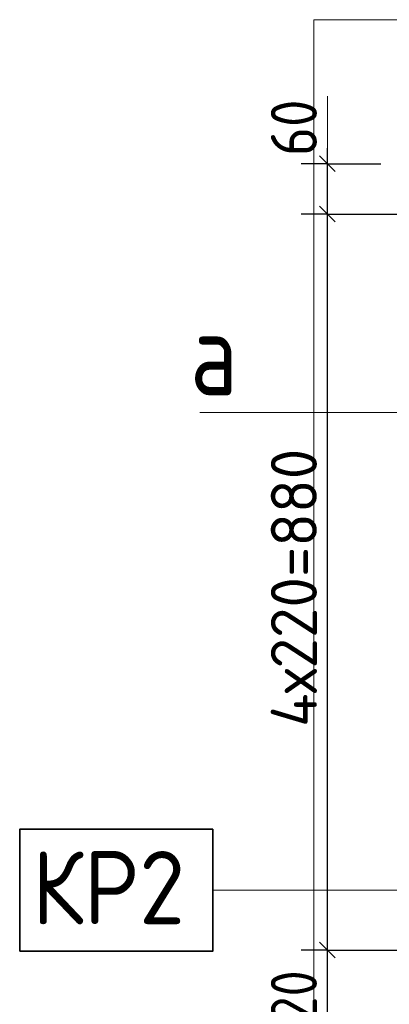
# Model space of a CAD drawing. Header units: millimetres. Extents: x 0 to 50400, y 0 to 35640.
# Tile 20 of 52: x 19609 to 21727, y 3405 to 9056. Entities that reach past the tile are written whole.
import ezdxf

# ---------------------------------------------------------------- set-up
doc = ezdxf.new("R2010")
doc.units = ezdxf.units.MM
for name, color, linetype, lineweight in [('Standard', 7, 'Continuous', 25), ('Общий01', 7, 'Continuous', 13), ('Размерная линия_ общее', 7, 'Continuous', 13), ('Текст_ общее', 7, 'Continuous', 25)]:
    doc.layers.add(name, color=color, linetype=linetype, lineweight=lineweight)
doc.styles.add('ISOCPEUR', font='txt')

msp = doc.modelspace()

# ---------------------------------------------------------------- linework, layer by layer
at = {"layer": 'Standard', "color": 7, "linetype": 'Continuous', "lineweight": -3, "transparency": 33554687}
for p, q in [((21372.1, 8228.5), (21372.1, 8318.5)), ((21372.1, 7940.5), (21372.1, 8228.5)), ((21372.1, 3716.5), (21372.1, 7940.5)), ((21372.1, 3140.5), (21372.1, 3716.5))]:
    msp.add_line(p, q, dxfattribs=at)
at = {"layer": 'Standard', "color": 7, "linetype": 'Continuous', "lineweight": 25, "transparency": 33554687}
for p, q in [((21417.1, 8183.5), (21327.1, 8273.5)), ((21417.1, 7895.5), (21327.1, 7985.5)), ((21417.1, 3671.5), (21327.1, 3761.5))]:
    msp.add_line(p, q, dxfattribs=at)
at = {"layer": 'Standard', "color": 251, "linetype": 'Continuous', "lineweight": -3, "true_color": 0x656565, "transparency": 33554687}
for p, q in [((21372.1, 8228.5), (21222.1, 8228.5)), ((21372.1, 8228.5), (21522.1, 8228.5)), ((21372.1, 8228.5), (21678.7, 8228.5)), ((21372.1, 7940.5), (21222.1, 7940.5)), ((21372.1, 7940.5), (21522.1, 7940.5)), ((21372.1, 7940.5), (22637.5, 7940.5)), ((21372.1, 3716.5), (21222.1, 3716.5)), ((21372.1, 3716.5), (21522.1, 3716.5)), ((21372.1, 3716.5), (22637.5, 3716.5))]:
    msp.add_line(p, q, dxfattribs=at)
at = {"layer": 'Standard', "color": 254, "linetype": 'Continuous', "lineweight": 18, "true_color": 0xc4c4ff, "transparency": 33554687}
msp.add_lwpolyline([(21294.7, 1623.1), (26409, 1623.1), (26409, 9055.5), (21294.7, 9055.5), (21294.7, 1623.1)], dxfattribs=at)
at = {"layer": 'Standard', "color": 7, "linetype": 'Continuous', "lineweight": 13, "transparency": 33554687}
msp.add_lwpolyline([(20641.5, 6800.5), (21246.3, 6800.5), (22105.5, 6800.5)], dxfattribs=at)
at = {"layer": 'Общий01', "color": 7, "linetype": 'Continuous', "lineweight": 13, "transparency": 33554687}
msp.add_lwpolyline([(22709.5, 4772.5), (21996.7, 4059.7), (20714.8, 4059.7)], dxfattribs=at)
at = {"layer": 'Размерная линия_ общее', "color": 7, "linetype": 'Continuous', "lineweight": 13, "transparency": 33554687}
msp.add_line((21372.1, 8228.5), (21372.1, 8617.3), dxfattribs=at)
at = {"layer": 'Текст_ общее', "color": 7, "linetype": 'Continuous', "lineweight": 35, "transparency": 33554687}
msp.add_lwpolyline([(19608.8, 3709.7), (20714.8, 3709.7), (20714.8, 4409.7), (19608.8, 4409.7), (19608.8, 3709.7)], dxfattribs=at)

# ---------------------------------------------------------------- texts
at = {"layer": 'Standard', "color": 7, "linetype": 'Continuous', "lineweight": 25, "transparency": 33554687, "char_height": 264, "attachment_point": 7, "rotation": 90, "style": 'ISOCPEUR'}
for s, insert, width in [('\\W0.87;60', (21312.1, 8273.5), 484.709), ('\\W0.97;4х220=880', (21312.1, 4996.9), 1816.223), ('\\W0.83;120', (21312.1, 3190.9), 610.277)]:
    msp.add_mtext(s, dxfattribs=dict(at, insert=insert, width=width))
at = {"layer": 'Standard', "color": 7, "linetype": 'Continuous', "lineweight": 35, "transparency": 33554687, "insert": (20586.3, 6900.4), "char_height": 480, "width": 575.728, "attachment_point": 7, "style": 'ISOCPEUR'}
msp.add_mtext('\\W0.80;а', dxfattribs=at)
at = {"layer": 'Текст_ общее', "color": 7, "linetype": 'Continuous', "lineweight": 35, "transparency": 33554687, "insert": (19678.8, 3863.7), "char_height": 420, "width": 1158.548, "attachment_point": 7, "style": 'ISOCPEUR'}
msp.add_mtext('\\W0.92;КР2', dxfattribs=at)

doc.saveas('drawing.dxf')
